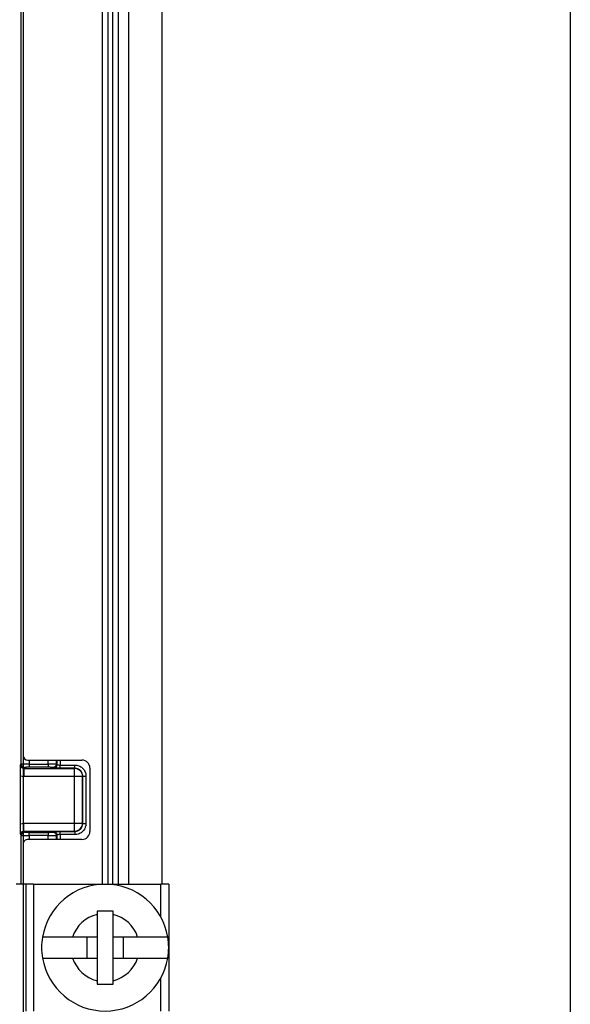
# Model space of a CAD drawing. Extents: x 3 to 428, y 3 to 275.
# Tile 38 of 41: x 406 to 428, y 121 to 160. Entities that reach past the tile are written whole.
import ezdxf

# ---------------------------------------------------------------- set-up
doc = ezdxf.new("R2010")
doc.units = 0
doc.linetypes.add('SLD-SOLID', pattern=[0])
doc.layers.get('0').update_dxf_attribs({"linetype": 'CONTINUOUS'})
doc.layers.add('BORDER', color=7, linetype='SLD-SOLID')
doc.layers.add('DIMENSION', color=7, linetype='SLD-SOLID')
doc.styles.add('SLDTEXTSTYLE1', font='Gothic.ttf', dxfattribs={"width": 0.913})
doc.dimstyles.new('SLDDIMSTYLE0', dxfattribs={"dimtxt": 3.175, "dimasz": 3.302, "dimexe": 0, "dimexo": 0.0625, "dimgap": 0.79375, "dimtad": 0, "dimtih": 1, "dimtoh": 1, "dimdec": 0, "dimlfac": 1.6, "dimrnd": 1e-09, "dimzin": 12, "dimdsep": 46, "dimtxsty": 'SLDTEXTSTYLE1', "dimsah": 1, "dimcen": 0.09, "dimadec": 0, "dimazin": 0, "dimtfac": 1, "dimtdec": 0, "dimtofl": 0, "dimtmove": 0, "dimatfit": 3, "dimfxl": 1, "dimtolj": 1, "dimtzin": 12, "dimarcsym": 0})

# ---------------------------------------------------------------- blocks, each defined once
blk = doc.blocks.new('_D_5')
at = {"layer": 'DIMENSION'}
for p, q in [((289.474, 177.382), (289.474, 92.267)), ((406.275, 177.382), (406.275, 92.267)), ((289.474, 95.442), (341.524, 95.442)), ((406.275, 95.442), (348.562, 95.442))]:
    blk.add_line(p, q, dxfattribs=at)
for points in [[(289.474, 95.442), (292.776, 94.934), (292.776, 95.95)], [(406.275, 95.442), (402.973, 95.95), (402.973, 94.934)]]:
    blk.add_solid(points, dxfattribs=at)
at = {"layer": 'DIMENSION', "insert": (341.524, 96.977), "char_height": 3.175, "attachment_point": 1, "style": 'SLDTEXTSTYLE1'}
blk.add_mtext('187', dxfattribs=at)

msp = doc.modelspace()

# ---------------------------------------------------------------- linework, layer by layer
at = {"color": 7, "linetype": 'SLD-SOLID'}
for p, q in [((409.4, 125.695), (409.4, 188.871)), ((410.025, 125.695), (410.025, 188.871)), ((411.731, 186.47), (411.731, 125.695)), ((406.201, 130.413), (406.201, 175.502)), ((406.275, 175.152), (406.275, 130.764)), ((406.171, 130.374), (406.201, 130.413)), ((406.462, 130.577), (408.587, 130.577)), ((406.513, 130.42), (407.261, 130.42)), ((407.261, 130.42), (407.261, 130.295)), ((407.573, 130.414), (407.604, 130.393)), ((407.728, 130.26), (407.728, 130.385)), ((407.728, 130.385), (408.308, 130.385)), ((406.163, 128.071), (406.163, 129.957)), ((406.163, 129.957), (406.296, 129.936)), ((406.326, 130.288), (406.296, 130.248)), ((406.296, 130.248), (406.296, 129.936)), ((406.296, 130.248), (408.297, 130.248)), ((408.297, 129.936), (406.296, 129.936)), ((407.261, 130.295), (406.513, 130.295)), ((407.479, 130.268), (407.448, 130.289)), ((408.308, 130.26), (407.728, 130.26)), ((408.297, 130.248), (408.308, 130.26)), ((408.297, 128.092), (408.297, 129.936)), ((408.609, 129.936), (408.62, 129.948)), ((408.609, 128.092), (408.609, 129.936)), ((408.62, 128.081), (408.62, 129.948)), ((408.745, 129.948), (408.745, 128.081)), ((408.9, 130.264), (408.9, 127.764)), ((406.163, 128.071), (406.296, 128.092)), ((406.296, 128.092), (408.297, 128.092)), ((408.609, 128.092), (408.62, 128.081)), ((406.201, 127.615), (406.171, 127.655)), ((406.296, 127.78), (408.297, 127.78)), ((406.296, 127.78), (406.326, 127.74)), ((406.513, 127.733), (407.261, 127.733)), ((407.261, 127.608), (406.513, 127.608)), ((407.261, 127.733), (407.261, 127.608)), ((407.448, 127.74), (407.479, 127.76)), ((407.573, 127.615), (407.604, 127.635)), ((407.728, 127.768), (408.308, 127.768)), ((407.728, 127.643), (407.728, 127.768)), ((408.308, 127.643), (407.728, 127.643)), ((408.308, 127.768), (408.297, 127.78)), ((406.275, 127.264), (406.275, 125.695)), ((408.587, 127.452), (406.462, 127.452)), ((406.374, 125.695), (405.999, 125.695)), ((406.374, 125.695), (406.374, 120.695)), ((406.687, 125.695), (406.374, 125.695)), ((406.687, 125.695), (406.687, 120.695)), ((406.687, 125.695), (411.687, 125.695)), ((411.999, 125.695), (411.687, 125.695)), ((411.999, 125.695), (411.999, 120.695)), ((409.187, 124.633), (409.187, 124.502)), ((409.187, 124.502), (409.187, 123.608)), ((409.812, 124.502), (409.812, 124.633)), ((409.812, 123.608), (409.812, 124.502)), ((409.187, 123.608), (408.221, 123.608)), ((408.787, 122.783), (408.787, 123.608)), ((409.187, 123.608), (409.187, 122.783)), ((410.778, 123.608), (409.812, 123.608)), ((409.812, 122.783), (409.812, 123.608)), ((410.212, 123.608), (410.212, 122.783)), ((408.221, 122.783), (409.187, 122.783)), ((409.187, 122.783), (409.187, 121.888)), ((409.812, 121.888), (409.812, 122.783)), ((409.812, 122.783), (410.778, 122.783)), ((409.187, 121.888), (409.187, 121.758)), ((409.812, 121.758), (409.812, 121.888))]:
    msp.add_line(p, q, dxfattribs=at)
at = {"color": 8, "linetype": 'SLD-SOLID'}
for p, q in [((409.616, 125.695), (409.616, 188.871)), ((409.808, 125.695), (409.808, 188.871)), ((410.437, 125.695), (410.437, 186.47)), ((406.513, 130.577), (406.513, 130.42)), ((407.261, 130.42), (407.261, 130.577)), ((407.573, 130.577), (407.573, 130.414)), ((407.604, 130.577), (407.604, 130.393)), ((407.728, 130.577), (407.728, 130.385)), ((406.201, 125.695), (406.201, 127.615)), ((406.513, 127.608), (406.513, 127.452)), ((407.261, 127.452), (407.261, 127.608)), ((407.573, 127.615), (407.573, 127.452)), ((407.604, 127.635), (407.604, 127.452)), ((407.728, 127.643), (407.728, 127.452)), ((411.687, 124.406), (411.687, 125.695)), ((411.687, 120.695), (411.687, 121.985))]:
    msp.add_line(p, q, dxfattribs=at)
at = {"color": 7, "linetype": 'SLD-SOLID'}
for centre, radius, start, end in [((407.479, 130.393), 0.125, 270.1424, 359.9025), ((408.587, 130.264), 0.313, 0, 90), ((408.296, 129.936), 0.313, 44.9938, 89.9219), ((408.296, 128.093), 0.313, 314.9935, 359.9236), ((406.326, 127.615), 0.125, 90.0522, 179.9307), ((408.587, 127.764), 0.312, 270, 0), ((409.499, 123.195), 2.5, 9.4972, 170.5028), ((409.499, 123.195), 1.344, 103.4477, 162.1229), ((409.499, 123.195), 1.344, 17.8771, 76.5523), ((409.499, 123.195), 2.5, 170.5028, 189.4972), ((409.499, 123.195), 2.5, 350.5028, 9.4972), ((409.499, 123.195), 2.5, 189.4972, 350.5028), ((409.499, 123.195), 1.344, 197.8771, 256.5523), ((409.499, 123.195), 1.344, 283.4477, 342.1229)]:
    msp.add_arc(centre, radius, start, end, dxfattribs=at)
for centre, major_axis, start_param, end_param in [((406.462, 130.764), (-0.188, 0), 0, 1.570796), ((406.462, 127.264), (0.188, 0), 1.570796, 3.141593)]:
    msp.add_ellipse(centre, major_axis=major_axis, ratio=0.999657, start_param=start_param, end_param=end_param, dxfattribs=at)
for points, knots in [([(406.163, 129.957), (406.163, 129.997), (406.163, 130.079), (406.165, 130.194), (406.168, 130.293), (406.17, 130.346), (406.171, 130.374)], [0, 0, 0, 0, 0.221968, 0.456588, 0.71594, 1, 1, 1, 1]), ([(406.296, 130.248), (406.28, 130.25), (406.248, 130.254), (406.206, 130.282), (406.183, 130.316), (406.172, 130.348), (406.171, 130.365), (406.171, 130.374)], [0, 0, 0, 0, 0.242058, 0.48871, 0.740688, 0.869538, 1, 1, 1, 1]), ([(406.513, 130.42), (406.481, 130.42), (406.411, 130.419), (406.329, 130.418), (406.271, 130.417), (406.234, 130.416), (406.208, 130.415), (406.203, 130.414), (406.201, 130.413)], [0, 0, 0, 0, 0.200749, 0.433859, 0.563148, 0.700609, 0.846227, 1, 1, 1, 1]), ([(406.201, 130.413), (406.203, 130.397), (406.206, 130.364), (406.235, 130.323), (406.277, 130.294), (406.309, 130.29), (406.326, 130.288)], [0, 0, 0, 0, 0.250005, 0.500005, 0.75, 1, 1, 1, 1]), ([(406.513, 130.42), (406.513, 130.404), (406.513, 130.372), (406.513, 130.331), (406.513, 130.302), (406.513, 130.297), (406.513, 130.295)], [0, 0, 0, 0, 0.250005, 0.499998, 0.750002, 1, 1, 1, 1]), ([(407.573, 130.414), (407.57, 130.414), (407.565, 130.415), (407.537, 130.416), (407.5, 130.417), (407.443, 130.418), (407.362, 130.419), (407.293, 130.42), (407.261, 130.42)], [0, 0, 0, 0, 0.152443, 0.297105, 0.433989, 0.563084, 0.796973, 1, 1, 1, 1]), ([(407.573, 130.414), (407.571, 130.397), (407.567, 130.364), (407.538, 130.323), (407.497, 130.294), (407.465, 130.291), (407.448, 130.289)], [0, 0, 0, 0, 0.249994, 0.500004, 0.749985, 1, 1, 1, 1]), ([(407.604, 130.393), (407.605, 130.392), (407.607, 130.391), (407.618, 130.389), (407.633, 130.388), (407.656, 130.387), (407.688, 130.385), (407.716, 130.385), (407.728, 130.385)], [0, 0, 0, 0, 0.15253, 0.297244, 0.434145, 0.563242, 0.797047, 1, 1, 1, 1]), ([(408.308, 130.26), (408.308, 130.262), (408.308, 130.267), (408.308, 130.296), (408.308, 130.337), (408.308, 130.369), (408.308, 130.385)], [0, 0, 0, 0, 0.249999, 0.499994, 0.749996, 1, 1, 1, 1]), ([(408.308, 130.385), (408.359, 130.38), (408.44, 130.372), (408.539, 130.322), (408.611, 130.267), (408.671, 130.197), (408.729, 130.091), (408.739, 130.004), (408.745, 129.948)], [0, 0, 0, 0, 0.222658, 0.351099, 0.480904, 0.617488, 0.756214, 1, 1, 1, 1]), ([(406.513, 130.295), (406.493, 130.295), (406.453, 130.295), (406.406, 130.294), (406.372, 130.293), (406.348, 130.291), (406.33, 130.29), (406.327, 130.289), (406.326, 130.288)], [0, 0, 0, 0, 0.205618, 0.410702, 0.544021, 0.68018, 0.837452, 1, 1, 1, 1]), ([(407.448, 130.289), (407.445, 130.289), (407.44, 130.291), (407.412, 130.292), (407.381, 130.293), (407.347, 130.294), (407.306, 130.295), (407.276, 130.295), (407.261, 130.295)], [0, 0, 0, 0, 0.206666, 0.412699, 0.546137, 0.682379, 0.838604, 1, 1, 1, 1]), ([(407.728, 130.26), (407.701, 130.26), (407.665, 130.26), (407.634, 130.261), (407.626, 130.261)], [0, 0, 0, 0, 0.7463, 1, 1, 1, 1]), ([(408.297, 129.936), (408.297, 129.976), (408.297, 130.056), (408.297, 130.158), (408.297, 130.231), (408.297, 130.243), (408.297, 130.248)], [0, 0, 0, 0, 0.250001, 0.500002, 0.75, 1, 1, 1, 1]), ([(408.609, 129.936), (408.603, 129.936), (408.591, 129.936), (408.518, 129.936), (408.417, 129.936), (408.337, 129.936), (408.297, 129.936)], [0, 0, 0, 0, 0.250002, 0.500002, 0.750002, 1, 1, 1, 1]), ([(408.62, 129.948), (408.616, 129.989), (408.606, 130.07), (408.534, 130.174), (408.431, 130.246), (408.349, 130.255), (408.308, 130.26)], [0, 0, 0, 0, 0.250115, 0.500057, 0.749968, 1, 1, 1, 1]), ([(408.517, 130.157), (408.531, 130.142), (408.558, 130.111), (408.587, 130.056), (408.605, 129.997), (408.608, 129.957), (408.609, 129.936)], [0, 0, 0, 0, 0.249999, 0.500001, 0.749998, 1, 1, 1, 1]), ([(408.62, 129.948), (408.623, 129.948), (408.627, 129.948), (408.656, 129.948), (408.697, 129.948), (408.729, 129.948), (408.745, 129.948)], [0, 0, 0, 0, 0.250002, 0.500004, 0.749996, 1, 1, 1, 1]), ([(406.171, 127.655), (406.17, 127.675), (406.169, 127.711), (406.166, 127.772), (406.165, 127.849), (406.163, 127.949), (406.163, 128.031), (406.163, 128.071)], [0, 0, 0, 0, 0.205669, 0.372675, 0.543216, 0.7777, 1, 1, 1, 1]), ([(406.296, 127.78), (406.296, 127.786), (406.296, 127.797), (406.296, 127.87), (406.296, 127.972), (406.296, 128.052), (406.296, 128.092)], [0, 0, 0, 0, 0.25, 0.500001, 0.749999, 1, 1, 1, 1]), ([(408.297, 127.78), (408.297, 127.786), (408.297, 127.797), (408.297, 127.87), (408.297, 127.972), (408.297, 128.052), (408.297, 128.092)], [0, 0, 0, 0, 0.25, 0.500001, 0.749999, 1, 1, 1, 1]), ([(408.297, 128.092), (408.337, 128.092), (408.417, 128.092), (408.518, 128.092), (408.591, 128.092), (408.603, 128.092), (408.609, 128.092)], [0, 0, 0, 0, 0.249998, 0.499998, 0.749998, 1, 1, 1, 1]), ([(408.308, 127.768), (408.349, 127.773), (408.431, 127.782), (408.534, 127.855), (408.606, 127.958), (408.616, 128.04), (408.62, 128.081)], [0, 0, 0, 0, 0.25012, 0.500053, 0.749967, 1, 1, 1, 1]), ([(408.745, 128.081), (408.74, 128.03), (408.732, 127.949), (408.683, 127.85), (408.628, 127.778), (408.557, 127.717), (408.452, 127.659), (408.364, 127.65), (408.308, 127.643)], [0, 0, 0, 0, 0.222655, 0.351097, 0.480906, 0.617489, 0.756213, 1, 1, 1, 1]), ([(408.62, 128.081), (408.623, 128.081), (408.627, 128.081), (408.656, 128.081), (408.697, 128.081), (408.729, 128.081), (408.745, 128.081)], [0, 0, 0, 0, 0.250002, 0.500004, 0.749996, 1, 1, 1, 1]), ([(406.171, 127.655), (406.171, 127.663), (406.172, 127.68), (406.183, 127.712), (406.206, 127.747), (406.248, 127.775), (406.28, 127.778), (406.296, 127.78)], [0, 0, 0, 0, 0.130617, 0.259586, 0.511664, 0.758217, 1, 1, 1, 1]), ([(406.201, 127.615), (406.203, 127.614), (406.208, 127.613), (406.234, 127.612), (406.271, 127.611), (406.329, 127.61), (406.411, 127.609), (406.481, 127.609), (406.513, 127.608)], [0, 0, 0, 0, 0.153708, 0.299278, 0.436709, 0.565991, 0.799141, 1, 1, 1, 1]), ([(406.326, 127.74), (406.328, 127.739), (406.332, 127.738), (406.359, 127.736), (406.39, 127.735), (406.425, 127.734), (406.466, 127.734), (406.497, 127.733), (406.513, 127.733)], [0, 0, 0, 0, 0.204402, 0.408229, 0.541573, 0.677743, 0.836212, 1, 1, 1, 1]), ([(406.513, 127.608), (406.513, 127.625), (406.513, 127.657), (406.513, 127.697), (406.513, 127.726), (406.513, 127.731), (406.513, 127.733)], [0, 0, 0, 0, 0.250004, 0.500005, 0.750001, 1, 1, 1, 1]), ([(407.261, 127.733), (407.281, 127.733), (407.32, 127.734), (407.367, 127.734), (407.401, 127.736), (407.425, 127.737), (407.443, 127.738), (407.446, 127.739), (407.448, 127.74)], [0, 0, 0, 0, 0.207754, 0.41493, 0.548529, 0.68497, 0.839926, 1, 1, 1, 1]), ([(407.261, 127.608), (407.293, 127.609), (407.362, 127.609), (407.443, 127.61), (407.5, 127.611), (407.537, 127.612), (407.565, 127.613), (407.57, 127.614), (407.573, 127.615)], [0, 0, 0, 0, 0.202996, 0.436877, 0.565969, 0.70286, 0.84754, 1, 1, 1, 1]), ([(407.448, 127.74), (407.465, 127.738), (407.497, 127.734), (407.538, 127.705), (407.567, 127.664), (407.571, 127.631), (407.573, 127.615)], [0, 0, 0, 0, 0.250014, 0.499999, 0.750008, 1, 1, 1, 1]), ([(407.604, 127.635), (407.602, 127.651), (407.598, 127.684), (407.569, 127.725), (407.528, 127.754), (407.495, 127.758), (407.479, 127.76)], [0, 0, 0, 0, 0.249998, 0.499998, 0.750002, 1, 1, 1, 1]), ([(407.728, 127.643), (407.716, 127.643), (407.688, 127.643), (407.656, 127.642), (407.633, 127.64), (407.618, 127.639), (407.607, 127.637), (407.605, 127.636), (407.604, 127.635)], [0, 0, 0, 0, 0.202521, 0.436203, 0.565333, 0.702329, 0.847224, 1, 1, 1, 1]), ([(407.614, 127.767), (407.632, 127.768), (407.668, 127.768), (407.708, 127.768), (407.728, 127.768)], [0, 0, 0, 0, 0.491816, 1, 1, 1, 1]), ([(408.297, 127.78), (408.317, 127.781), (408.358, 127.783), (408.417, 127.802), (408.471, 127.83), (408.502, 127.858), (408.517, 127.871)], [0, 0, 0, 0, 0.249996, 0.499986, 0.749999, 1, 1, 1, 1]), ([(408.308, 127.768), (408.308, 127.766), (408.308, 127.761), (408.308, 127.732), (408.308, 127.691), (408.308, 127.659), (408.308, 127.643)], [0, 0, 0, 0, 0.250002, 0.5, 0.750005, 1, 1, 1, 1]), ([(408.221, 123.608), (408.059, 123.608), (407.769, 123.608), (407.374, 123.608), (407.147, 123.608), (407.034, 123.608)], [0, 0, 0, 0, 0.384735, 0.691233, 1, 1, 1, 1]), ([(411.965, 123.608), (411.818, 123.608), (411.523, 123.608), (411.118, 123.608), (410.864, 123.608), (410.778, 123.608)], [0, 0, 0, 0, 0.39646, 0.797876, 1, 1, 1, 1]), ([(407.034, 122.783), (407.181, 122.783), (407.476, 122.783), (407.881, 122.783), (408.135, 122.783), (408.221, 122.783)], [0, 0, 0, 0, 0.39646, 0.797876, 1, 1, 1, 1]), ([(410.778, 122.783), (410.94, 122.783), (411.23, 122.783), (411.625, 122.783), (411.852, 122.783), (411.965, 122.783)], [0, 0, 0, 0, 0.384735, 0.691233, 1, 1, 1, 1])]:
    msp.add_open_spline(points, degree=3, knots=knots, dxfattribs=at)
at = {"color": 8, "linetype": 'SLD-SOLID'}
for points, knots in [([(407.626, 130.261), (407.61, 130.261), (407.579, 130.262), (407.541, 130.263), (407.51, 130.264), (407.486, 130.266), (407.481, 130.267), (407.479, 130.268)], [0, 0, 0, 0, 0.19156, 0.376482, 0.565362, 0.779105, 1, 1, 1, 1]), ([(407.479, 127.76), (407.483, 127.761), (407.49, 127.763), (407.527, 127.765), (407.57, 127.766), (407.599, 127.767), (407.614, 127.767)], [0, 0, 0, 0, 0.304673, 0.608347, 0.802126, 1, 1, 1, 1])]:
    msp.add_open_spline(points, degree=3, knots=knots, dxfattribs=at)
at = {"color": 7, "linetype": 'SLD-SOLID'}
for points in [[(409.812, 124.633), (409.708, 124.633), (409.499, 124.633), (409.291, 124.633), (409.187, 124.633)], [(409.187, 121.758), (409.291, 121.758), (409.499, 121.758), (409.708, 121.758), (409.812, 121.758)]]:
    msp.add_open_spline(points, degree=3, dxfattribs=at)
at = {"layer": 'BORDER', "color": 7}
msp.add_line((427.8, 275.203), (427.8, 3.608), dxfattribs=at)

# ---------------------------------------------------------------- dimensions: what is measured, and where the dimension line sits
at = {"layer": 'DIMENSION'}
dim = msp.add_linear_dim(base=(406.275, 95.442), p1=(289.474, 178.652), p2=(406.275, 178.652), dimstyle='SLDDIMSTYLE0', dxfattribs=at)
dim.commit()
dim.dimension.update_dxf_attribs({"geometry": '_D_5', "text_midpoint": (345.043, 95.442), "dimtype": 160})

doc.saveas('drawing.dxf')
